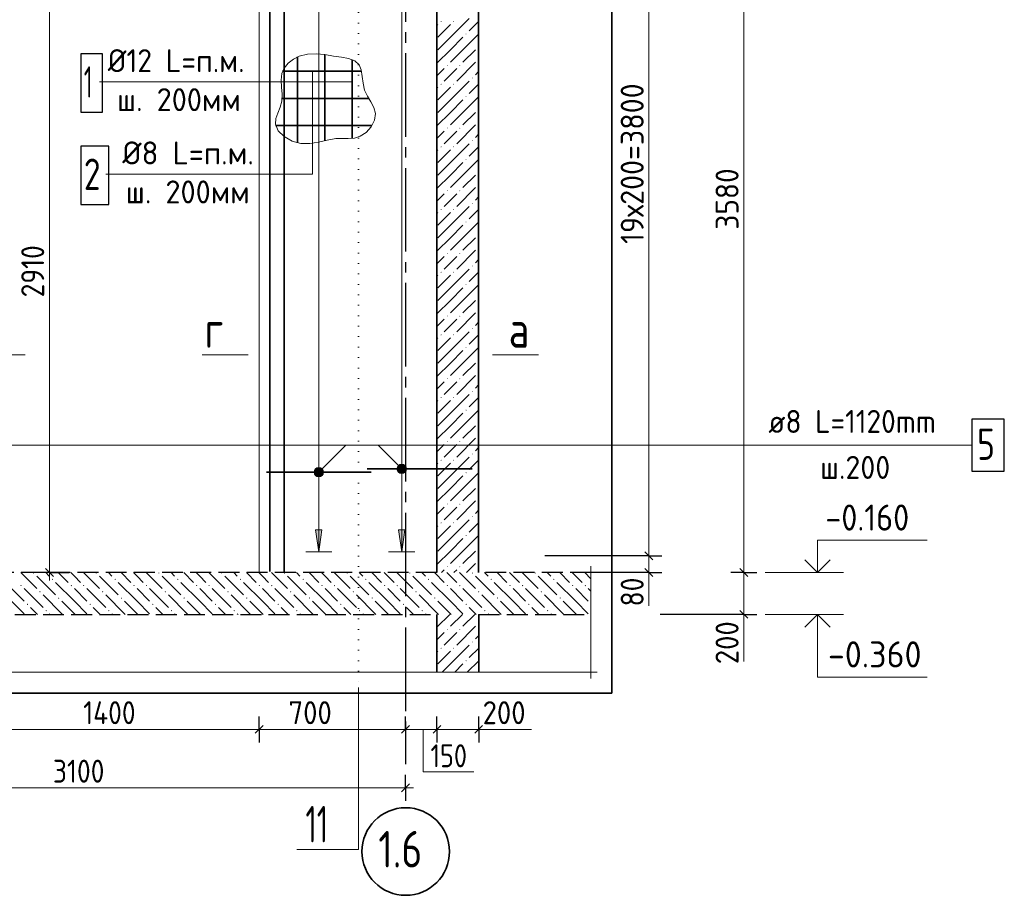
# Model space of a CAD drawing. Header units: millimetres. Extents: x 0 to 50400, y 0 to 35640.
# Tile 11 of 13: x 27221 to 38531, y 16464 to 26524. Entities that reach past the tile are written whole.
import ezdxf

# ---------------------------------------------------------------- set-up
doc = ezdxf.new("R2010")
doc.units = ezdxf.units.MM
for name, pattern in [('______2', [324, 240, -84]), ('______5', [1320, 960, -120, 120, -120]), ('______9', [120, 0, -120])]:
    doc.linetypes.add(name, pattern=pattern)
for name, color, linetype, lineweight in [('Standard', 7, 'Continuous', 25), ('Высотные отметки', 7, 'Continuous', 25), ('ЖБ Перекрытие верхний уровень', 7, 'Continuous', 35), ('ЖБ Стена верхний уровень', 7, 'Continuous', 35), ('Общий02', 7, 'Continuous', 18), ('Позиционная метка линия выноска', 7, 'Continuous', 13), ('Позиционная метка номер позиции', 7, 'Continuous', 13), ('Размерная линия_ общее', 7, 'Continuous', 13), ('Сечения символ', 7, 'Continuous', 25)]:
    doc.layers.add(name, color=color, linetype=linetype, lineweight=lineweight)
for name, color, linetype, true_color in [('Оси', 7, '______5', 0x656565), ('Стена ДОП П-обр. неравн', 7, 'Continuous', 0xa0a0a0), ('Стена обрамление Г-обр.', 7, 'Continuous', 0xa0a0a0)]:
    doc.layers.add(name, color=color, linetype=linetype, true_color=true_color)
doc.layers.add('Размерная выноска', color=7, linetype='Continuous')
doc.styles.add('ISOCPEUR', font='txt')

msp = doc.modelspace()

# ---------------------------------------------------------------- hatches: boundary and pattern name
at = {"layer": 'ЖБ Перекрытие верхний уровень', "linetype": 'Continuous', "lineweight": 18, "transparency": 33554687}
for points in [[(27374, 20167), (27378, 20172), (27384, 20172), (27389, 20167), (27381, 20159)], [(28094, 20167), (28098, 20172), (28104, 20172), (28109, 20167), (28101, 20159)], [(28814, 20167), (28818, 20172), (28824, 20172), (28829, 20167), (28821, 20159)], [(29534, 20167), (29538, 20172), (29544, 20172), (29549, 20167), (29541, 20159)], [(30254, 20167), (30258, 20172), (30264, 20172), (30269, 20167), (30261, 20159)], [(30974, 20167), (30978, 20172), (30984, 20172), (30989, 20167), (30981, 20159)], [(31694, 20167), (31698, 20172), (31704, 20172), (31709, 20167), (31701, 20159)], [(32414, 20167), (32418, 20172), (32424, 20172), (32429, 20167), (32421, 20159)], [(33134, 20167), (33138, 20172), (33144, 20172), (33149, 20167), (33141, 20159)], [(27230, 20023), (27237, 20031), (27245, 20023), (27237, 20015)], [(27590, 20095), (27597, 20103), (27605, 20095), (27597, 20087)], [(27806, 20023), (27813, 20031), (27821, 20023), (27813, 20015)], [(27950, 20023), (27957, 20031), (27965, 20023), (27957, 20015)], [(28310, 20095), (28317, 20103), (28325, 20095), (28317, 20087)], [(28526, 20023), (28533, 20031), (28541, 20023), (28533, 20015)], [(28670, 20023), (28677, 20031), (28685, 20023), (28677, 20015)], [(29030, 20095), (29037, 20103), (29045, 20095), (29037, 20087)], [(29246, 20023), (29253, 20031), (29261, 20023), (29253, 20015)], [(29390, 20023), (29397, 20031), (29405, 20023), (29397, 20015)], [(29750, 20095), (29757, 20103), (29765, 20095), (29757, 20087)], [(29966, 20023), (29973, 20031), (29981, 20023), (29973, 20015)], [(30110, 20023), (30117, 20031), (30125, 20023), (30117, 20015)], [(30470, 20095), (30477, 20103), (30485, 20095), (30477, 20087)], [(30686, 20023), (30693, 20031), (30701, 20023), (30693, 20015)], [(30830, 20023), (30837, 20031), (30845, 20023), (30837, 20015)], [(31190, 20095), (31197, 20103), (31205, 20095), (31197, 20087)], [(31406, 20023), (31413, 20031), (31421, 20023), (31413, 20015)], [(31550, 20023), (31557, 20031), (31565, 20023), (31557, 20015)], [(31910, 20095), (31917, 20103), (31925, 20095), (31917, 20087)], [(32126, 20023), (32133, 20031), (32141, 20023), (32133, 20015)], [(32270, 20023), (32277, 20031), (32285, 20023), (32277, 20015)], [(32630, 20095), (32637, 20103), (32645, 20095), (32637, 20087)], [(32846, 20023), (32853, 20031), (32861, 20023), (32853, 20015)], [(32990, 20023), (32997, 20031), (33005, 20023), (32997, 20015)], [(33350, 20095), (33357, 20103), (33365, 20095), (33357, 20087)], [(33566, 20023), (33573, 20031), (33581, 20023), (33573, 20015)], [(33710, 20023), (33717, 20031), (33725, 20023), (33717, 20015)], [(27446, 19951), (27453, 19959), (27461, 19951), (27453, 19943)], [(28166, 19951), (28173, 19959), (28181, 19951), (28173, 19943)], [(28886, 19951), (28893, 19959), (28901, 19951), (28893, 19943)], [(29606, 19951), (29613, 19959), (29621, 19951), (29613, 19943)], [(30326, 19951), (30333, 19959), (30341, 19951), (30333, 19943)], [(31046, 19951), (31053, 19959), (31061, 19951), (31053, 19943)], [(31766, 19951), (31773, 19959), (31781, 19951), (31773, 19943)], [(32486, 19951), (32493, 19959), (32501, 19951), (32493, 19943)], [(33206, 19951), (33213, 19959), (33221, 19951), (33213, 19943)], [(27302, 19807), (27309, 19815), (27317, 19807), (27309, 19799)], [(27662, 19879), (27669, 19887), (27677, 19879), (27669, 19871)], [(28022, 19807), (28029, 19815), (28037, 19807), (28029, 19799)], [(28382, 19879), (28389, 19887), (28397, 19879), (28389, 19871)], [(28742, 19807), (28749, 19815), (28757, 19807), (28749, 19799)], [(29102, 19879), (29109, 19887), (29117, 19879), (29109, 19871)], [(29462, 19807), (29469, 19815), (29477, 19807), (29469, 19799)], [(29822, 19879), (29829, 19887), (29837, 19879), (29829, 19871)], [(30182, 19807), (30189, 19815), (30197, 19807), (30189, 19799)], [(30542, 19879), (30549, 19887), (30557, 19879), (30549, 19871)], [(30902, 19807), (30909, 19815), (30917, 19807), (30909, 19799)], [(31262, 19879), (31269, 19887), (31277, 19879), (31269, 19871)], [(31622, 19807), (31629, 19815), (31637, 19807), (31629, 19799)], [(31982, 19879), (31989, 19887), (31997, 19879), (31989, 19871)], [(32342, 19807), (32349, 19815), (32357, 19807), (32349, 19799)], [(32702, 19879), (32709, 19887), (32717, 19879), (32709, 19871)], [(33062, 19807), (33069, 19815), (33077, 19807), (33069, 19799)], [(33422, 19879), (33429, 19887), (33437, 19879), (33429, 19871)], [(33782, 19807), (33783, 19808), (33783, 19805)], [(27518, 19735), (27525, 19743), (27533, 19735), (27525, 19727)], [(28238, 19735), (28245, 19743), (28253, 19735), (28245, 19727)], [(28958, 19735), (28965, 19743), (28973, 19735), (28965, 19727)], [(29678, 19735), (29685, 19743), (29693, 19735), (29685, 19727)], [(30398, 19735), (30405, 19743), (30413, 19735), (30405, 19727)], [(31118, 19735), (31125, 19743), (31133, 19735), (31125, 19727)], [(31838, 19735), (31845, 19743), (31853, 19735), (31845, 19727)], [(32558, 19735), (32565, 19743), (32573, 19735), (32565, 19727)], [(33278, 19735), (33285, 19743), (33293, 19735), (33285, 19727)]]:
    msp.add_hatch(color=7, dxfattribs=at).paths.add_polyline_path(points, flags=16)
at = {"layer": 'ЖБ Стена верхний уровень', "linetype": 'Continuous', "lineweight": 18, "transparency": 33554687}
for points in [[(32055, 26503), (32061, 26509), (32067, 26503), (32061, 26497)], [(32199, 26503), (32205, 26509), (32211, 26503), (32205, 26497)], [(32343, 26359), (32349, 26365), (32355, 26359), (32349, 26353)], [(32487, 26215), (32493, 26221), (32493, 26209)], [(32487, 26071), (32493, 26077), (32493, 26065)], [(32127, 25999), (32133, 26005), (32139, 25999), (32133, 25993)], [(32271, 25999), (32277, 26005), (32283, 25999), (32277, 25993)], [(32055, 25783), (32061, 25789), (32067, 25783), (32061, 25777)], [(32199, 25783), (32205, 25789), (32211, 25783), (32205, 25777)], [(32415, 25855), (32421, 25861), (32427, 25855), (32421, 25849)], [(32343, 25639), (32349, 25645), (32355, 25639), (32349, 25633)], [(32487, 25495), (32493, 25501), (32493, 25489)], [(32487, 25351), (32493, 25357), (32493, 25345)], [(32127, 25279), (32133, 25285), (32139, 25279), (32133, 25273)], [(32271, 25279), (32277, 25285), (32283, 25279), (32277, 25273)], [(32415, 25135), (32421, 25141), (32427, 25135), (32421, 25129)], [(32055, 25063), (32061, 25069), (32067, 25063), (32061, 25057)], [(32199, 25063), (32205, 25069), (32211, 25063), (32205, 25057)], [(32343, 24919), (32349, 24925), (32355, 24919), (32349, 24913)], [(32487, 24775), (32493, 24781), (32493, 24769)], [(32127, 24559), (32133, 24565), (32139, 24559), (32133, 24553)], [(32271, 24559), (32277, 24565), (32283, 24559), (32277, 24553)], [(32487, 24631), (32493, 24637), (32493, 24625)], [(32055, 24343), (32061, 24349), (32067, 24343), (32061, 24337)], [(32199, 24343), (32205, 24349), (32211, 24343), (32205, 24337)], [(32415, 24415), (32421, 24421), (32427, 24415), (32421, 24409)], [(32343, 24199), (32349, 24205), (32355, 24199), (32349, 24193)], [(32487, 24055), (32493, 24061), (32493, 24049)], [(32487, 23911), (32493, 23917), (32493, 23905)], [(32127, 23839), (32133, 23845), (32139, 23839), (32133, 23833)], [(32271, 23839), (32277, 23845), (32283, 23839), (32277, 23833)], [(32415, 23695), (32421, 23701), (32427, 23695), (32421, 23689)], [(32055, 23623), (32061, 23629), (32067, 23623), (32061, 23617)], [(32199, 23623), (32205, 23629), (32211, 23623), (32205, 23617)], [(32343, 23479), (32349, 23485), (32355, 23479), (32349, 23473)], [(32487, 23335), (32493, 23341), (32493, 23329)], [(32487, 23191), (32493, 23197), (32493, 23185)], [(32127, 23119), (32133, 23125), (32139, 23119), (32133, 23113)], [(32271, 23119), (32277, 23125), (32283, 23119), (32277, 23113)], [(32415, 22975), (32421, 22981), (32427, 22975), (32421, 22969)], [(32055, 22903), (32061, 22909), (32067, 22903), (32061, 22897)], [(32199, 22903), (32205, 22909), (32211, 22903), (32205, 22897)], [(32343, 22759), (32349, 22765), (32355, 22759), (32349, 22753)], [(32487, 22615), (32493, 22621), (32493, 22609)], [(32127, 22399), (32133, 22405), (32139, 22399), (32133, 22393)], [(32271, 22399), (32277, 22405), (32283, 22399), (32277, 22393)], [(32487, 22471), (32493, 22477), (32493, 22465)], [(32055, 22183), (32061, 22189), (32067, 22183), (32061, 22177)], [(32199, 22183), (32205, 22189), (32211, 22183), (32205, 22177)], [(32415, 22255), (32421, 22261), (32427, 22255), (32421, 22249)], [(32343, 22039), (32349, 22045), (32355, 22039), (32349, 22033)], [(32487, 21895), (32493, 21901), (32493, 21889)], [(32487, 21751), (32493, 21757), (32493, 21745)], [(32127, 21679), (32133, 21685), (32139, 21679), (32133, 21673)], [(32271, 21679), (32277, 21685), (32283, 21679), (32277, 21673)], [(32415, 21535), (32421, 21541), (32427, 21535), (32421, 21529)], [(32055, 21463), (32061, 21469), (32067, 21463), (32061, 21457)], [(32199, 21463), (32205, 21469), (32211, 21463), (32205, 21457)], [(32343, 21319), (32349, 21325), (32355, 21319), (32349, 21313)], [(32487, 21175), (32493, 21181), (32493, 21169)], [(32127, 20959), (32133, 20965), (32139, 20959), (32133, 20953)], [(32271, 20959), (32277, 20965), (32283, 20959), (32277, 20953)], [(32487, 21031), (32493, 21037), (32493, 21025)], [(32415, 20815), (32421, 20821), (32427, 20815), (32421, 20809)], [(32055, 20743), (32061, 20749), (32067, 20743), (32061, 20737)], [(32199, 20743), (32205, 20749), (32211, 20743), (32205, 20737)], [(32343, 20599), (32349, 20605), (32355, 20599), (32349, 20593)], [(32487, 20455), (32493, 20461), (32493, 20449)], [(32487, 20311), (32493, 20317), (32493, 20305)], [(32127, 20239), (32133, 20245), (32139, 20239), (32133, 20233)], [(32271, 20239), (32277, 20245), (32283, 20239), (32277, 20233)], [(32487, 19591), (32493, 19597), (32494, 19597), (32494, 19585), (32493, 19585)], [(32127, 19519), (32133, 19525), (32139, 19519), (32133, 19513)], [(32271, 19519), (32277, 19525), (32283, 19519), (32277, 19513)], [(32415, 19375), (32421, 19381), (32427, 19375), (32421, 19369)], [(32055, 19303), (32061, 19309), (32067, 19303), (32061, 19297)], [(32199, 19303), (32205, 19309), (32211, 19303), (32205, 19297)], [(32343, 19159), (32349, 19165), (32355, 19159), (32349, 19153)]]:
    msp.add_hatch(color=7, dxfattribs=at).paths.add_polyline_path(points, flags=16)
at = {"layer": 'Общий02', "linetype": 'Continuous', "lineweight": 13, "transparency": 33554687}
for points in [[(30621, 20662), (30657, 20410), (30693, 20662)], [(31573, 20662), (31609, 20410), (31645, 20662)]]:
    msp.add_hatch(color=7, dxfattribs=at).paths.add_polyline_path(points)
at = {"layer": 'Позиционная метка линия выноска', "linetype": 'Continuous', "lineweight": 13, "transparency": 33554687}
for points in [[(31571, 21325), (31623, 21415), (31558, 21350)], [(31558, 21350), (31623, 21415), (31596, 21415)], [(31558, 21350), (31596, 21415), (31558, 21377)], [(31558, 21377), (31596, 21415), (31571, 21402)], [(31571, 21325), (31648, 21402), (31623, 21415)], [(31596, 21311), (31648, 21402), (31571, 21325)], [(31596, 21311), (31661, 21377), (31648, 21402)], [(31623, 21311), (31661, 21377), (31596, 21311)], [(31623, 21311), (31661, 21350), (31661, 21377)], [(30605, 21337), (30695, 21285), (30618, 21362)], [(30605, 21310), (30670, 21272), (30605, 21337)], [(30605, 21337), (30670, 21272), (30695, 21285)], [(30643, 21272), (30605, 21310), (30618, 21285)], [(30605, 21310), (30643, 21272), (30670, 21272)], [(30618, 21362), (30709, 21310), (30643, 21376)], [(30618, 21362), (30695, 21285), (30709, 21310)], [(30643, 21376), (30709, 21310), (30709, 21337)], [(30643, 21376), (30709, 21337), (30670, 21376)], [(30670, 21376), (30709, 21337), (30695, 21362)], [(31661, 21350), (31623, 21311), (31648, 21325)]]:
    msp.add_hatch(color=7, dxfattribs=at).paths.add_polyline_path(points)

# ---------------------------------------------------------------- linework, layer by layer
at = {"layer": 'Standard', "color": 7, "linetype": 'Continuous', "lineweight": 13, "transparency": 33554687}
for p, q in [((34449, 29484), (34449, 20364)), ((34449, 20364), (34449, 20172)), ((34449, 20172), (34449, 20082)), ((26613, 18370), (29973, 18370)), ((29973, 18370), (31653, 18370)), ((31653, 18370), (32014, 18370)), ((32014, 18370), (32494, 18370)), ((32494, 18370), (32584, 18370)), ((24213, 17698), (31653, 17698)), ((31653, 17698), (31743, 17698))]:
    msp.add_line(p, q, dxfattribs=at)
at = {"layer": 'Standard', "color": 7, "linetype": 'Continuous', "lineweight": -3, "transparency": 33554687}
for p, q in [((34449, 20364), (34299, 20364)), ((34449, 20364), (34599, 20364)), ((34449, 20172), (34299, 20172)), ((34449, 20172), (34599, 20172)), ((29973, 18370), (29973, 18520)), ((31653, 18370), (31653, 18520)), ((32014, 18370), (32014, 18520)), ((32494, 18370), (32494, 18520)), ((29973, 18370), (29973, 18220)), ((31653, 18370), (31653, 18220)), ((32014, 18370), (32014, 18220)), ((32494, 18370), (32494, 18220)), ((31653, 17698), (31653, 17848)), ((31653, 17698), (31653, 17548))]:
    msp.add_line(p, q, dxfattribs=at)
at = {"layer": 'Standard', "color": 7, "linetype": 'Continuous', "lineweight": 25, "transparency": 33554687}
for p, q in [((34404, 20409), (34494, 20319)), ((34404, 20217), (34494, 20127)), ((29928, 18325), (30018, 18415)), ((31608, 18325), (31698, 18415)), ((31969, 18325), (32059, 18415)), ((32449, 18325), (32539, 18415)), ((31608, 17653), (31698, 17743))]:
    msp.add_line(p, q, dxfattribs=at)
at = {"layer": 'Standard', "color": 254, "linetype": 'Continuous', "lineweight": 35, "true_color": 0xc4c4ff, "transparency": 33554687}
msp.add_lwpolyline([(21926, 18787), (34023, 18787), (34023, 31659), (21926, 31659), (21926, 18787)], dxfattribs=at)
at = {"layer": 'Standard', "color": 7, "linetype": 'Continuous', "lineweight": -3, "transparency": 33554687}
for points in [[(34449, 20364), (34429, 20364), (34429, 20364), (33254, 20364)], [(34449, 20172), (34429, 20172), (34429, 20172), (33671, 20172)]]:
    msp.add_lwpolyline(points, dxfattribs=at)
at = {"layer": 'Высотные отметки', "color": 7, "linetype": 'Continuous', "lineweight": 35, "transparency": 33554687}
for p, q in [((36385, 20172), (36240, 20317)), ((36385, 20172), (36240, 20317)), ((36385, 20172), (36531, 20317)), ((36385, 20172), (36531, 20317)), ((36385, 19692), (36240, 19546)), ((36385, 19692), (36240, 19546)), ((36385, 19692), (36531, 19546)), ((36385, 19692), (36531, 19546))]:
    msp.add_line(p, q, dxfattribs=at)
at = {"layer": 'Высотные отметки', "color": 7, "linetype": 'Continuous', "lineweight": 13, "transparency": 33554687}
for p, q in [((35785, 20172), (36685, 20172)), ((35785, 20172), (36685, 20172)), ((35785, 19692), (36685, 19692)), ((35785, 19692), (36685, 19692))]:
    msp.add_line(p, q, dxfattribs=at)
for points in [[(36385, 20172), (36385, 20544), (37645, 20544)], [(36385, 20172), (36385, 20544), (37645, 20544)], [(36385, 19692), (36385, 18972), (37645, 18972)], [(36385, 19692), (36385, 18972), (37645, 18972)]]:
    msp.add_lwpolyline(points, dxfattribs=at)
at = {"layer": 'ЖБ Перекрытие верхний уровень', "color": 7, "linetype": '______2', "lineweight": 25, "transparency": 33554687}
for p, q in [((32013, 20172), (24573, 20172)), ((33783, 20172), (32493, 20172)), ((24573, 19692), (32014, 19692)), ((32494, 19692), (33783, 19692))]:
    msp.add_line(p, q, dxfattribs=at)
at = {"layer": 'ЖБ Перекрытие верхний уровень', "color": 9, "linetype": 'Continuous', "lineweight": 18, "true_color": 0xc7c7c7, "transparency": 33554687}
for p, q in [((27233, 20172), (27417, 19987)), ((27521, 20172), (27561, 20131)), ((27665, 20172), (27777, 20059)), ((27849, 20131), (27809, 20172)), ((27953, 20172), (28137, 19987)), ((28241, 20172), (28281, 20131)), ((28385, 20172), (28497, 20059)), ((28569, 20131), (28529, 20172)), ((28673, 20172), (28857, 19987)), ((28961, 20172), (29001, 20131)), ((29105, 20172), (29217, 20059)), ((29289, 20131), (29249, 20172)), ((29393, 20172), (29577, 19987)), ((29681, 20172), (29721, 20131)), ((29825, 20172), (29937, 20059)), ((30009, 20131), (29969, 20172)), ((30113, 20172), (30297, 19987)), ((30401, 20172), (30441, 20131)), ((30545, 20172), (30657, 20059)), ((30729, 20131), (30689, 20172)), ((30833, 20172), (31017, 19987)), ((31121, 20172), (31161, 20131)), ((31265, 20172), (31377, 20059)), ((31449, 20131), (31409, 20172)), ((31553, 20172), (31737, 19987)), ((31841, 20172), (31881, 20131)), ((31985, 20172), (32097, 20059)), ((32169, 20131), (32129, 20172)), ((32273, 20172), (32457, 19987)), ((32561, 20172), (32601, 20131)), ((32705, 20172), (32817, 20059)), ((32889, 20131), (32849, 20172)), ((32993, 20172), (33177, 19987)), ((33281, 20172), (33321, 20131)), ((33425, 20172), (33537, 20059)), ((33609, 20131), (33569, 20172)), ((33713, 20172), (33783, 20101)), ((27417, 20131), (27633, 19915)), ((27849, 19843), (27633, 20059)), ((27921, 20059), (27849, 20131)), ((28137, 20131), (28353, 19915)), ((28569, 19843), (28353, 20059)), ((28641, 20059), (28569, 20131)), ((28857, 20131), (29073, 19915)), ((29289, 19843), (29073, 20059)), ((29361, 20059), (29289, 20131)), ((29577, 20131), (29793, 19915)), ((30009, 19843), (29793, 20059)), ((30081, 20059), (30009, 20131)), ((30297, 20131), (30513, 19915)), ((30729, 19843), (30513, 20059)), ((30801, 20059), (30729, 20131)), ((31017, 20131), (31233, 19915)), ((31449, 19843), (31233, 20059)), ((31521, 20059), (31449, 20131)), ((31737, 20131), (31953, 19915)), ((32169, 19843), (31953, 20059)), ((32241, 20059), (32169, 20131)), ((32457, 20131), (32673, 19915)), ((32889, 19843), (32673, 20059)), ((32961, 20059), (32889, 20131)), ((33177, 20131), (33393, 19915)), ((33609, 19843), (33393, 20059)), ((33681, 20059), (33609, 20131)), ((27129, 19987), (27273, 19843)), ((27273, 19987), (27489, 19771)), ((27705, 19699), (27489, 19915)), ((27849, 19987), (27993, 19843)), ((27993, 19987), (28209, 19771)), ((28425, 19699), (28209, 19915)), ((28569, 19987), (28713, 19843)), ((28713, 19987), (28929, 19771)), ((29145, 19699), (28929, 19915)), ((29289, 19987), (29433, 19843)), ((29433, 19987), (29649, 19771)), ((29865, 19699), (29649, 19915)), ((30009, 19987), (30153, 19843)), ((30153, 19987), (30369, 19771)), ((30585, 19699), (30369, 19915)), ((30729, 19987), (30873, 19843)), ((30873, 19987), (31089, 19771)), ((31305, 19699), (31089, 19915)), ((31449, 19987), (31593, 19843)), ((31593, 19987), (31809, 19771)), ((32025, 19699), (31809, 19915)), ((32169, 19987), (32313, 19843)), ((32313, 19987), (32529, 19771)), ((32745, 19699), (32529, 19915)), ((32889, 19987), (33033, 19843)), ((33033, 19987), (33249, 19771)), ((33465, 19699), (33249, 19915)), ((33609, 19987), (33753, 19843)), ((33753, 19987), (33783, 19957)), ((27129, 19843), (27273, 19699)), ((27705, 19843), (27849, 19699)), ((27849, 19843), (27993, 19699)), ((28425, 19843), (28569, 19699)), ((28569, 19843), (28713, 19699)), ((29145, 19843), (29289, 19699)), ((29289, 19843), (29433, 19699)), ((29865, 19843), (30009, 19699)), ((30009, 19843), (30153, 19699)), ((30585, 19843), (30729, 19699)), ((30729, 19843), (30873, 19699)), ((31305, 19843), (31449, 19699)), ((31449, 19843), (31593, 19699)), ((32025, 19843), (32169, 19699)), ((32169, 19843), (32313, 19699)), ((32745, 19843), (32889, 19699)), ((32889, 19843), (33033, 19699)), ((33465, 19843), (33609, 19699)), ((33609, 19843), (33753, 19699)), ((27417, 19699), (27345, 19771)), ((27425, 19692), (27417, 19699)), ((27561, 19699), (27569, 19692)), ((27705, 19699), (27713, 19692)), ((27849, 19699), (27857, 19692)), ((28137, 19699), (28065, 19771)), ((28145, 19692), (28137, 19699)), ((28281, 19699), (28289, 19692)), ((28425, 19699), (28433, 19692)), ((28569, 19699), (28577, 19692)), ((28857, 19699), (28785, 19771)), ((28865, 19692), (28857, 19699)), ((29001, 19699), (29009, 19692)), ((29145, 19699), (29153, 19692)), ((29289, 19699), (29297, 19692)), ((29577, 19699), (29505, 19771)), ((29585, 19692), (29577, 19699)), ((29721, 19699), (29729, 19692)), ((29865, 19699), (29873, 19692)), ((30009, 19699), (30017, 19692)), ((30297, 19699), (30225, 19771)), ((30305, 19692), (30297, 19699)), ((30441, 19699), (30449, 19692)), ((30585, 19699), (30593, 19692)), ((30729, 19699), (30737, 19692)), ((31017, 19699), (30945, 19771)), ((31025, 19692), (31017, 19699)), ((31161, 19699), (31169, 19692)), ((31305, 19699), (31313, 19692)), ((31449, 19699), (31457, 19692)), ((31737, 19699), (31665, 19771)), ((31745, 19692), (31737, 19699)), ((31881, 19699), (31889, 19692)), ((32025, 19699), (32033, 19692)), ((32169, 19699), (32177, 19692)), ((32457, 19699), (32385, 19771)), ((32465, 19692), (32457, 19699)), ((32601, 19699), (32609, 19692)), ((32745, 19699), (32753, 19692)), ((32889, 19699), (32897, 19692)), ((33177, 19699), (33105, 19771)), ((33185, 19692), (33177, 19699)), ((33321, 19699), (33329, 19692)), ((33465, 19699), (33473, 19692)), ((33609, 19699), (33617, 19692))]:
    msp.add_line(p, q, dxfattribs=at)
at = {"layer": 'ЖБ Стена верхний уровень', "color": 7, "linetype": 'Continuous', "lineweight": 35, "transparency": 33554687}
for p, q in [((32493, 20172), (32493, 30396)), ((32013, 27156), (32013, 20172)), ((32014, 19692), (32014, 19027)), ((32494, 19027), (32494, 19692))]:
    msp.add_line(p, q, dxfattribs=at)
at = {"layer": 'ЖБ Стена верхний уровень', "color": 7, "linetype": 'Continuous', "lineweight": 18, "transparency": 33554687}
for p, q in [((29973, 27156), (29973, 20172)), ((32013, 19692), (32013, 19027))]:
    msp.add_line(p, q, dxfattribs=at)
at = {"layer": 'ЖБ Стена верхний уровень', "color": 251, "linetype": 'Continuous', "lineweight": 18, "true_color": 0x494949, "transparency": 33554687}
for p, q in [((32025, 26467), (32013, 26455)), ((32169, 26467), (32025, 26323)), ((32169, 26323), (32385, 26539)), ((32493, 26503), (32385, 26395)), ((32313, 26179), (32493, 26359)), ((32169, 26323), (32025, 26179)), ((32313, 26323), (32169, 26179)), ((32169, 26179), (32013, 26023)), ((32313, 26179), (32169, 26035)), ((32457, 26179), (32313, 26035)), ((32457, 26035), (32241, 25819)), ((32097, 25963), (32013, 25879)), ((32169, 25891), (32241, 25963)), ((32493, 25927), (32457, 25891)), ((32097, 25819), (32169, 25891)), ((32169, 25603), (32385, 25819)), ((32025, 25747), (32013, 25735)), ((32169, 25747), (32025, 25603)), ((32493, 25783), (32385, 25675)), ((32169, 25603), (32025, 25459)), ((32313, 25603), (32169, 25459)), ((32313, 25459), (32493, 25639)), ((32169, 25459), (32013, 25303)), ((32313, 25459), (32169, 25315)), ((32457, 25459), (32313, 25315)), ((32097, 25243), (32013, 25159)), ((32169, 25171), (32241, 25243)), ((32457, 25315), (32241, 25099)), ((32097, 25099), (32169, 25171)), ((32493, 25207), (32457, 25171)), ((32025, 25027), (32013, 25015)), ((32169, 25027), (32025, 24883)), ((32169, 24883), (32385, 25099)), ((32493, 25063), (32385, 24955)), ((32169, 24883), (32025, 24739)), ((32313, 24883), (32169, 24739)), ((32313, 24739), (32493, 24919)), ((32169, 24739), (32013, 24583)), ((32313, 24739), (32169, 24595)), ((32457, 24739), (32313, 24595)), ((32457, 24595), (32241, 24379)), ((32097, 24523), (32013, 24439)), ((32097, 24379), (32169, 24451)), ((32169, 24451), (32241, 24523)), ((32493, 24487), (32457, 24451)), ((32169, 24163), (32385, 24379)), ((32493, 24343), (32385, 24235)), ((32025, 24307), (32013, 24295)), ((32169, 24307), (32025, 24163)), ((32169, 24163), (32025, 24019)), ((32313, 24163), (32169, 24019)), ((32313, 24019), (32493, 24199)), ((32169, 24019), (32013, 23863)), ((32313, 24019), (32169, 23875)), ((32457, 24019), (32313, 23875)), ((32457, 23875), (32241, 23659)), ((32097, 23803), (32013, 23719)), ((32169, 23731), (32241, 23803)), ((32493, 23767), (32457, 23731)), ((32097, 23659), (32169, 23731)), ((32169, 23443), (32385, 23659)), ((32025, 23587), (32013, 23575)), ((32169, 23587), (32025, 23443)), ((32493, 23623), (32385, 23515)), ((32169, 23443), (32025, 23299)), ((32313, 23443), (32169, 23299)), ((32313, 23299), (32493, 23479)), ((32169, 23299), (32013, 23143)), ((32313, 23299), (32169, 23155)), ((32457, 23299), (32313, 23155)), ((32097, 23083), (32013, 22999)), ((32169, 23011), (32241, 23083)), ((32457, 23155), (32241, 22939)), ((32097, 22939), (32169, 23011)), ((32493, 23047), (32457, 23011)), ((32025, 22867), (32013, 22855)), ((32169, 22867), (32025, 22723)), ((32169, 22723), (32385, 22939)), ((32493, 22903), (32385, 22795)), ((32313, 22579), (32493, 22759)), ((32169, 22723), (32025, 22579)), ((32313, 22723), (32169, 22579)), ((32169, 22579), (32013, 22423)), ((32313, 22579), (32169, 22435)), ((32457, 22579), (32313, 22435)), ((32457, 22435), (32241, 22219)), ((32097, 22363), (32013, 22279)), ((32097, 22219), (32169, 22291)), ((32169, 22291), (32241, 22363)), ((32493, 22327), (32457, 22291)), ((32169, 22003), (32385, 22219)), ((32493, 22183), (32385, 22075)), ((32025, 22147), (32013, 22135)), ((32169, 22147), (32025, 22003)), ((32169, 22003), (32025, 21859)), ((32313, 22003), (32169, 21859)), ((32313, 21859), (32493, 22039)), ((32169, 21859), (32013, 21703)), ((32313, 21859), (32169, 21715)), ((32457, 21859), (32313, 21715)), ((32097, 21643), (32013, 21559)), ((32169, 21571), (32241, 21643)), ((32457, 21715), (32241, 21499)), ((32493, 21607), (32457, 21571)), ((32097, 21499), (32169, 21571)), ((32169, 21283), (32385, 21499)), ((32025, 21427), (32013, 21415)), ((32169, 21427), (32025, 21283)), ((32493, 21463), (32385, 21355)), ((32169, 21283), (32025, 21139)), ((32313, 21283), (32169, 21139)), ((32313, 21139), (32493, 21319)), ((32169, 21139), (32013, 20983)), ((32313, 21139), (32169, 20995)), ((32457, 21139), (32313, 20995)), ((32457, 20995), (32241, 20779)), ((32097, 20923), (32013, 20839)), ((32097, 20779), (32169, 20851)), ((32169, 20851), (32241, 20923)), ((32493, 20887), (32457, 20851)), ((32025, 20707), (32013, 20695)), ((32169, 20707), (32025, 20563)), ((32169, 20563), (32385, 20779)), ((32493, 20743), (32385, 20635)), ((32313, 20419), (32493, 20599)), ((32169, 20563), (32025, 20419)), ((32313, 20563), (32169, 20419)), ((32169, 20419), (32013, 20263)), ((32313, 20419), (32169, 20275)), ((32457, 20419), (32313, 20275)), ((32457, 20275), (32354, 20172)), ((32097, 20203), (32066, 20172)), ((32210, 20172), (32241, 20203)), ((32162, 19692), (32014, 19543)), ((32306, 19692), (32169, 19555)), ((32450, 19692), (32313, 19555)), ((32097, 19483), (32014, 19399)), ((32169, 19411), (32241, 19483)), ((32457, 19555), (32241, 19339)), ((32097, 19339), (32169, 19411)), ((32494, 19447), (32457, 19411)), ((32025, 19267), (32014, 19255)), ((32169, 19267), (32025, 19123)), ((32169, 19123), (32385, 19339)), ((32494, 19303), (32385, 19195)), ((32169, 19123), (32074, 19027)), ((32313, 19123), (32218, 19027)), ((32362, 19027), (32494, 19159))]:
    msp.add_line(p, q, dxfattribs=at)
at = {"layer": 'ЖБ Стена верхний уровень', "color": 253, "linetype": '______2', "lineweight": -3, "true_color": 0xababab, "transparency": 33554687}
for q in [(32493, 19027), (32494, 19692)]:
    msp.add_line((32493, 19692), q, dxfattribs=at)
at = {"layer": 'Общий02', "color": 251, "linetype": 'Continuous', "lineweight": 13, "true_color": 0x494949, "transparency": 33554687}
for p, q in [((30657, 29834), (30657, 20410)), ((31609, 29834), (31609, 20410)), ((30693, 20662), (30621, 20662)), ((30621, 20662), (30657, 20410)), ((30657, 20662), (30657, 20680)), ((30657, 20410), (30693, 20662)), ((31645, 20662), (31573, 20662)), ((31573, 20662), (31609, 20410)), ((31609, 20662), (31609, 20680)), ((31609, 20410), (31645, 20662)), ((30807, 20410), (30507, 20410)), ((30657, 20410), (30657, 20410)), ((30657, 20410), (30657, 20410)), ((30657, 20410), (30657, 20410)), ((31759, 20410), (31459, 20410)), ((31609, 20410), (31609, 20410)), ((31609, 20410), (31609, 20410)), ((31609, 20410), (31609, 20410))]:
    msp.add_line(p, q, dxfattribs=at)
at = {"layer": 'Оси', "color": 8, "linetype": '______5', "lineweight": -3, "transparency": 33554687}
msp.add_line((31653, 31419), (31653, 17969), dxfattribs=at)
at = {"layer": 'Оси', "color": 7, "linetype": 'Continuous', "lineweight": 35, "transparency": 33554687}
msp.add_circle((31656, 16967), 503, dxfattribs=at)
at = {"layer": 'Позиционная метка линия выноска', "color": 7, "linetype": 'Continuous', "lineweight": 13, "transparency": 33554687}
for p, q in [((27286, 22673), (26758, 22673)), ((29316, 22673), (29844, 22673)), ((33182, 22673), (32654, 22673)), ((30657, 21324), (30968, 21635)), ((31609, 21363), (31338, 21635)), ((31571, 21402), (31571, 21402)), ((31648, 21402), (31648, 21402)), ((30618, 21362), (30618, 21362)), ((30618, 21285), (30618, 21285)), ((30695, 21362), (30695, 21362)), ((30695, 21285), (30695, 21285)), ((31571, 21325), (31571, 21325)), ((31648, 21325), (31648, 21325))]:
    msp.add_line(p, q, dxfattribs=at)
msp.add_lwpolyline([(24856, 21363), (25127, 21635), (38159, 21635)], dxfattribs=at)
for centre in [(30657, 21324), (31609, 21363)]:
    msp.add_circle(centre, 54, dxfattribs=at)
at = {"layer": 'Позиционная метка номер позиции', "color": 7, "linetype": 'Continuous', "lineweight": 35, "transparency": 33554687}
for p, q in [((30413, 26096), (30413, 25109)), ((30726, 26122), (30726, 25135)), ((31039, 26064), (31039, 25160)), ((30242, 25933), (31148, 25933)), ((30236, 25620), (31230, 25620)), ((30161, 25307), (31267, 25307))]:
    msp.add_line(p, q, dxfattribs=at)
at = {"layer": 'Позиционная метка номер позиции', "color": 7, "linetype": 'Continuous', "lineweight": 25, "transparency": 33554687}
for points in [[(27922, 25460), (28174, 25460), (28174, 26132), (27922, 26132), (27922, 25460)], [(27922, 24400), (28246, 24400), (28246, 25072), (27922, 25072), (27922, 24400)]]:
    msp.add_lwpolyline(points, dxfattribs=at)
at = {"layer": 'Позиционная метка номер позиции', "color": 7, "linetype": '______2', "lineweight": 13, "transparency": 33554687}
msp.add_lwpolyline([(30825, 26104), (30725, 26122), (30625, 26133), (30527, 26129), (30431, 26104), (30366, 26070), (30307, 26024), (30261, 25968), (30232, 25905), (30223, 25829), (30229, 25749), (30236, 25668), (30232, 25586), (30212, 25518), (30185, 25451), (30163, 25387), (30158, 25325), (30190, 25247), (30259, 25180), (30350, 25130), (30449, 25102), (30554, 25100), (30655, 25117), (30753, 25141), (30853, 25157), (30924, 25159), (30996, 25158), (31066, 25164), (31134, 25184), (31203, 25229), (31259, 25294), (31296, 25370), (31307, 25447), (31289, 25514), (31255, 25579), (31216, 25645), (31183, 25716), (31166, 25794), (31157, 25873), (31145, 25946), (31120, 26006), (31070, 26050), (30999, 26077), (30916, 26093), (30825, 26104)], dxfattribs=at)
at = {"layer": 'Позиционная метка номер позиции', "color": 7, "linetype": 'Continuous', "lineweight": 13, "transparency": 33554687}
for points in [[(28210, 24748), (30585, 24748), (30585, 25933)], [(28138, 25808), (29366, 25808), (31039, 25808)]]:
    msp.add_lwpolyline(points, dxfattribs=at)
at = {"layer": 'Размерная выноска', "color": 7, "linetype": 'Continuous', "lineweight": 13, "transparency": 33554687}
for p, q in [((33783, 19620), (33783, 20244)), ((34449, 20172), (34449, 19788)), ((33783, 19764), (33783, 18955)), ((35539, 19692), (35539, 19152)), ((32085, 19027), (24501, 19027)), ((31942, 19027), (32566, 19027)), ((32014, 19027), (32013, 19027)), ((33855, 19027), (32422, 19027)), ((31855, 18370), (31855, 17881)), ((32494, 18370), (33101, 18370)), ((31855, 17881), (32436, 17881))]:
    msp.add_line(p, q, dxfattribs=at)
at = {"layer": 'Размерная линия_ общее', "color": 7, "linetype": 'Continuous', "lineweight": 13, "transparency": 33554687}
for p, q in [((35539, 20172), (35539, 28764)), ((27563, 20172), (27563, 20082)), ((35539, 19692), (35539, 20172)), ((35539, 19692), (35539, 19602))]:
    msp.add_line(p, q, dxfattribs=at)
at = {"layer": 'Размерная линия_ общее', "color": 7, "linetype": 'Continuous', "lineweight": -3, "transparency": 33554687}
for p, q in [((27563, 20172), (27413, 20172)), ((27563, 20172), (27713, 20172)), ((27563, 20172), (27789, 20172)), ((35539, 20172), (35389, 20172)), ((35539, 20172), (35689, 20172)), ((35539, 19692), (35389, 19692)), ((35539, 19692), (35689, 19692))]:
    msp.add_line(p, q, dxfattribs=at)
at = {"layer": 'Размерная линия_ общее', "color": 7, "linetype": 'Continuous', "lineweight": 25, "transparency": 33554687}
for p, q in [((27608, 20127), (27518, 20217)), ((35584, 20127), (35494, 20217)), ((35584, 19647), (35494, 19737))]:
    msp.add_line(p, q, dxfattribs=at)
at = {"layer": 'Размерная линия_ общее', "color": 7, "linetype": 'Continuous', "lineweight": 13, "transparency": 33554687}
msp.add_lwpolyline([(27563, 20172), (27563, 23227), (27563, 23227), (27563, 27156)], dxfattribs=at)
at = {"layer": 'Размерная линия_ общее', "color": 7, "linetype": 'Continuous', "lineweight": -3, "transparency": 33554687}
for points in [[(35539, 20172), (35519, 20172), (35519, 20172), (35519, 20172), (35519, 20172), (35470, 20172)], [(35539, 19692), (35519, 19692), (35519, 19692), (35519, 19692), (35519, 19692), (34577, 19692)]]:
    msp.add_lwpolyline(points, dxfattribs=at)
at = {"layer": 'Сечения символ', "color": 7, "linetype": '______9', "lineweight": 13, "transparency": 33554687}
msp.add_line((31113, 29848), (31113, 18850), dxfattribs=at)
at = {"layer": 'Сечения символ', "color": 7, "linetype": 'Continuous', "lineweight": 13, "transparency": 33554687}
msp.add_lwpolyline([(31113, 18850), (31113, 16989), (30405, 16989)], dxfattribs=at)
at = {"layer": 'Стена ДОП П-обр. неравн', "color": 7, "linetype": 'Continuous', "lineweight": 35, "transparency": 33554687}
for p, q in [((30055, 21324), (31259, 21324)), ((32418, 21363), (31213, 21363))]:
    msp.add_line(p, q, dxfattribs=at)
at = {"layer": 'Стена ДОП П-обр. неравн', "color": 7, "linetype": 'Continuous', "lineweight": 25, "transparency": 33554687}
msp.add_lwpolyline([(38159, 21335), (38531, 21335), (38531, 21935), (38159, 21935), (38159, 21335)], dxfattribs=at)
at = {"layer": 'Стена обрамление Г-обр.', "color": 7, "linetype": 'Continuous', "lineweight": 35, "transparency": 33554687}
for p, q in [((30093, 20186), (30093, 31419)), ((30093, 20186), (30093, 31419)), ((30261, 20186), (30261, 31419)), ((30261, 20186), (30261, 31419))]:
    msp.add_line(p, q, dxfattribs=at)

# ---------------------------------------------------------------- texts
at = {"layer": 'Standard', "color": 7, "linetype": 'Continuous', "lineweight": 25, "transparency": 33554687, "char_height": 264, "attachment_point": 7, "rotation": 90, "style": 'ISOCPEUR'}
for s, insert, width in [('\\W0.95;19х200=3800', (34389, 23947), 2103.76), ('\\W0.87;80', (34389, 19783), 484.72)]:
    msp.add_mtext(s, dxfattribs=dict(at, insert=insert, width=width))
at = {"layer": 'Standard', "color": 7, "linetype": 'Continuous', "lineweight": 25, "transparency": 33554687, "char_height": 264, "attachment_point": 7, "style": 'ISOCPEUR'}
for s, insert, width in [('\\W0.87;1400', (27950, 18430), 827.32), ('\\W0.91;700', (30309, 18430), 674.39), ('\\W0.91;200', (32539, 18430), 674.38), ('\\W0.83;150', (31940, 17935), 610.29), ('\\W0.87;3100', (27603, 17758), 800.28)]:
    msp.add_mtext(s, dxfattribs=dict(at, insert=insert, width=width))
at = {"layer": 'Высотные отметки', "color": 7, "linetype": 'Continuous', "lineweight": 25, "transparency": 33554687, "char_height": 300, "attachment_point": 7, "style": 'ISOCPEUR'}
for s, insert, width in [('\\W0.90;-0.160', (36475, 20654), 1214.13), ('\\W0.95;-0.360', (36505, 19082), 1281.44)]:
    msp.add_mtext(s, dxfattribs=dict(at, insert=insert, width=width))
at = {"layer": 'Оси', "color": 7, "linetype": 'Continuous', "lineweight": 35, "transparency": 33554687, "insert": (31341, 16784), "char_height": 420, "width": 795.3, "attachment_point": 7, "style": 'ISOCPEUR'}
msp.add_mtext('\\W0.79;1.6', dxfattribs=at)
at = {"layer": 'Позиционная метка номер позиции', "color": 7, "linetype": 'Continuous', "lineweight": 25, "transparency": 33554687, "attachment_point": 7, "style": 'ISOCPEUR'}
for s, insert, char_height, width in [('\\W0.94;Ø12 L=п.м.', (28233, 25921), 264, 1786.43), ('\\W0.56;1', (27958, 25628), 360, 279.99), ('\\W0.96;ш. 200мм', (28339, 25473), 264, 1578.57), ('\\W0.97;Ø8 L=п.м.', (28400, 24861), 264, 1657.9), ('\\W0.78;2', (27958, 24568), 360, 391.69), ('\\W0.96;ш. 200мм', (28440, 24413), 264, 1578.58)]:
    msp.add_mtext(s, dxfattribs=dict(at, insert=insert, char_height=char_height, width=width))
at = {"layer": 'Размерная линия_ общее', "color": 7, "linetype": 'Continuous', "lineweight": 25, "transparency": 33554687, "char_height": 264, "attachment_point": 7, "rotation": 90, "style": 'ISOCPEUR'}
for s, insert, width in [('\\W0.93;3580', (35479, 24111), 861.72), ('\\W0.87;2910', (27503, 23334), 800.28), ('\\W0.91;200', (35479, 19119), 674.38)]:
    msp.add_mtext(s, dxfattribs=dict(at, insert=insert, width=width))
at = {"layer": 'Сечения символ', "color": 7, "linetype": 'Continuous', "lineweight": 35, "transparency": 33554687, "char_height": 420, "attachment_point": 7, "style": 'ISOCPEUR'}
for s, insert, width in [('\\W0.80;а', (32838, 22755), 503.76), ('\\W0.78;г', (29346, 22755), 456.98), ('\\W0.62;11', (30504, 17071), 551.24)]:
    msp.add_mtext(s, dxfattribs=dict(at, insert=insert, width=width))
at = {"layer": 'Стена ДОП П-обр. неравн', "color": 7, "linetype": 'Continuous', "lineweight": 13, "transparency": 33554687, "attachment_point": 7, "style": 'ISOCPEUR'}
for s, insert, char_height, width in [('\\W0.93;ø8 L=1120mm ', (35821, 21776), 264, 2339.98), ('\\W0.78;5', (38219, 21467), 360, 391.7), ('\\W0.95;ш.200 ', (36415, 21248), 264, 1154.56)]:
    msp.add_mtext(s, dxfattribs=dict(at, insert=insert, char_height=char_height, width=width))

doc.saveas('drawing.dxf')
